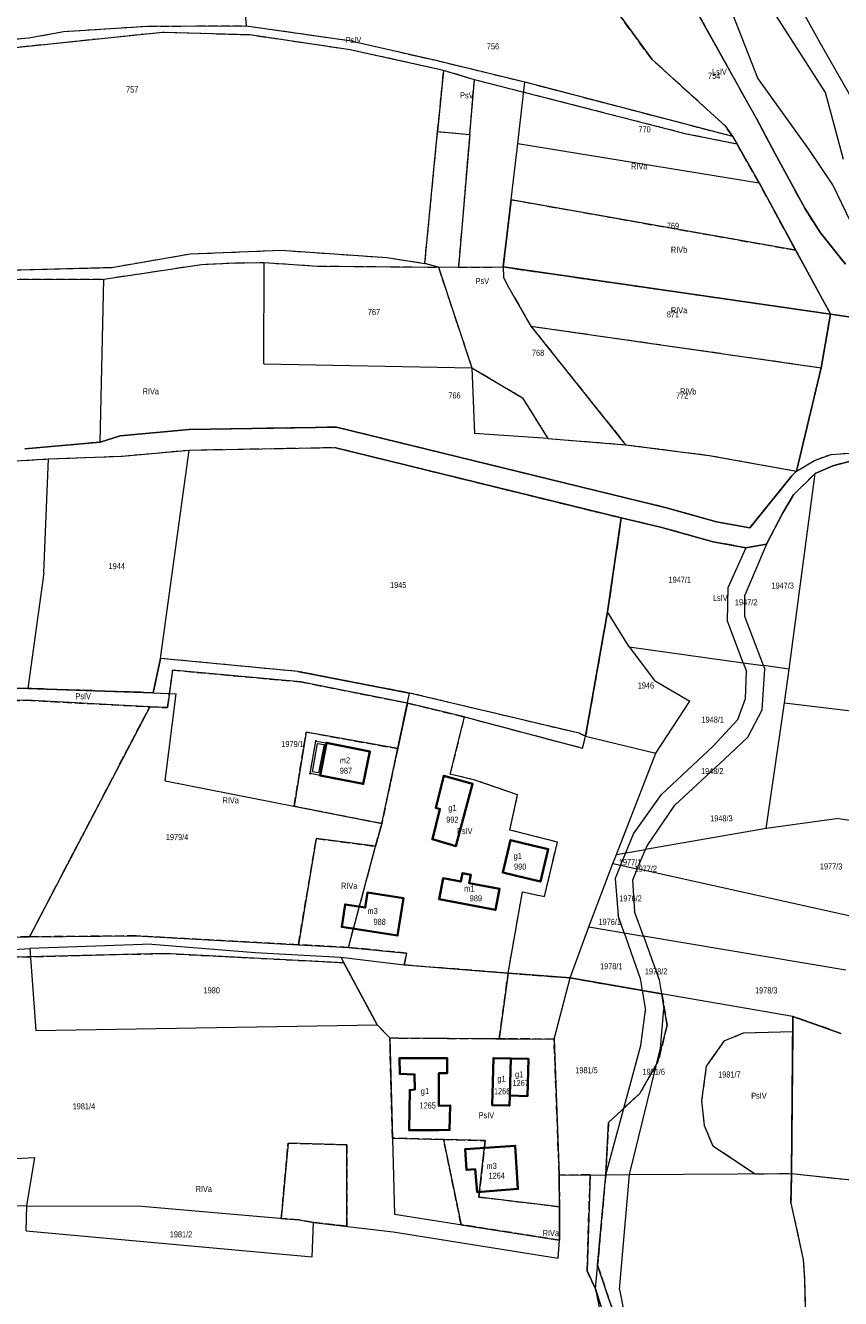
# Model space of a CAD drawing. Header units: metres. Extents: x 7496145 to 7500200, y 5498500 to 5502080.
# Tile 158 of 202: x 7499039 to 7499240, y 5499996 to 5500310. Entities that reach past the tile are written whole.
import ezdxf
from ezdxf.enums import TextEntityAlignment as Align

# ---------------------------------------------------------------- set-up
doc = ezdxf.new("R2010")
doc.units = ezdxf.units.M
doc.header["$MEASUREMENT"] = 0
for name, pattern in [('2.25_0.75', [3, 2.25, -0.75]), ('219-1000', [0]), ('egug-1000', [0])]:
    doc.linetypes.add(name, pattern=pattern)
doc.layers.get('0').update_dxf_attribs({"color": 2, "linetype": 'CONTINUOUS', "lineweight": 5})
for name, color, linetype in [('209-oznaczenie konturu klasyfikacyjnego', 7, 'CONTINUOUS'), ('211-numer działki ewidencyjnej', 7, 'CONTINUOUS'), ('217-kontur klasyfikacyjny', 7, 'CONTINUOUS'), ('218-kontur użytku gruntowego', 7, 'CONTINUOUS'), ('219-działka ewidencyjna', 7, 'CONTINUOUS'), ('312-budynek ewidencyjny', 7, 'CONTINUOUS'), ('312-oznaczenie budynku ewidencyjnego', 7, 'CONTINUOUS'), ('312-oznaczenie budynku ewidencyjnego-Atr117', 7, 'CONTINUOUS'), ('Punkt budynku', 7, 'CONTINUOUS'), ('taras', 7, 'CONTINUOUS')]:
    doc.layers.add(name, color=color, linetype=linetype)
doc.styles.get("Standard").update_dxf_attribs({"font": 'Working1250', "width": 0.75})

# ---------------------------------------------------------------- blocks, each defined once
blk = doc.blocks.new('PUNKTBUD')
at = {"color": 0}
blk.add_circle((0, 0), 0.09, dxfattribs=at)

msp = doc.modelspace()

# ---------------------------------------------------------------- linework, layer by layer
at = {"layer": '217-kontur klasyfikacyjny', "color": 3, "linetype": '2.25_0.75', "lineweight": 18, "flags": 128}
for points in [[(7499193.34, 5500301.82), (7499181.15, 5500318.52)], [(7499210.97, 5500301.97), (7499200.99, 5500319.8)], [(7499048.27, 5500308.67), (7499069.03, 5500310)], [(7499069.03, 5500310), (7499093.32, 5500310.08)], [(7499093.32, 5500310.08), (7499118.67, 5500306.45)], [(7499002.05, 5500303.98), (7499039.71, 5500307.09)], [(7499072.66, 5500308.44), (7499015.79, 5500302.55)], [(7499039.71, 5500307.09), (7499048.27, 5500308.67)], [(7499094.18, 5500307.82), (7499072.66, 5500308.44)], [(7499118.95, 5500304.16), (7499094.18, 5500307.82)], [(7499118.67, 5500306.45), (7499139.78, 5500301.65)], [(7499142, 5500299.08), (7499118.95, 5500304.16)], [(7499139.78, 5500301.65), (7499162.05, 5500296.23)], [(7499211.41, 5500285.41), (7499193.34, 5500301.82)], [(7499219.16, 5500287.19), (7499210.97, 5500301.97)], [(7499140.53, 5500284.02), (7499142, 5500299.08)], [(7499149.59, 5500296.76), (7499142, 5500299.08)], [(7499148.43, 5500283.26), (7499149.59, 5500296.76)], [(7499201.88, 5500283.4), (7499149.59, 5500296.76)], [(7499162.05, 5500296.23), (7499213.24, 5500282.84)], [(7499223.71, 5500278.68), (7499219.16, 5500287.19)], [(7499137.36, 5500251.49), (7499140.53, 5500284.02)], [(7499140.53, 5500284.02), (7499148.43, 5500283.26)], [(7499213.24, 5500282.84), (7499211.41, 5500285.41)], [(7499148.43, 5500283.26), (7499145.64, 5500250.58)], [(7499214.35, 5500280.89), (7499201.88, 5500283.4)], [(7499213.24, 5500282.84), (7499214.35, 5500280.89)], [(7499219.77, 5500271.35), (7499214.35, 5500280.89)], [(7499231.03, 5500265.12), (7499223.71, 5500278.68)], [(7499228.8, 5500254.76), (7499219.77, 5500271.35)], [(7499156.69, 5500250.61), (7499158.66, 5500267.2)], [(7499158.66, 5500267.2), (7499228.8, 5500254.76)], [(7499234.93, 5500259.07), (7499231.03, 5500265.12)], [(7499241.1, 5500251.31), (7499234.93, 5500259.07)], [(7499060.2, 5500250.51), (7499079.49, 5500253.85)], [(7499079.49, 5500253.85), (7499101.93, 5500254.74)], [(7499101.93, 5500254.74), (7499128.01, 5500252.95)], [(7499128.01, 5500252.95), (7499137.36, 5500251.49)], [(7499228.8, 5500254.76), (7499237.38, 5500239.01)], [(7499025.02, 5500249.61), (7499060.2, 5500250.51)], [(7499058.18, 5500247.62), (7499082.29, 5500251.23)], [(7499082.29, 5500251.23), (7499090.66, 5500251.67)], [(7499090.66, 5500251.67), (7499097.73, 5500251.68)], [(7499097.73, 5500251.68), (7499110.92, 5500250.85)], [(7499110.92, 5500250.85), (7499140.7, 5500250.56)], [(7499140.7, 5500250.56), (7499137.36, 5500251.49)], [(7499140.7, 5500250.56), (7499148.97, 5500225.78)], [(7499145.64, 5500250.58), (7499156.69, 5500250.61)], [(7499156.69, 5500250.61), (7499237.38, 5500239.01)], [(7499156.69, 5500250.61), (7499156.78, 5500248.07)], [(7499034.43, 5500247.56), (7499058.18, 5500247.62)], [(7499156.78, 5500248.07), (7499157.98, 5500245.66)], [(7499157.98, 5500245.66), (7499163.5, 5500236.04)], [(7499235.12, 5500225.77), (7499237.38, 5500239.01)], [(7499237.38, 5500239.01), (7499257.79, 5500235.99)], [(7499163.5, 5500236.04), (7499235.12, 5500225.77)], [(7499163.5, 5500236.04), (7499186.88, 5500206.79)], [(7499148.97, 5500225.78), (7499161.45, 5500218.36)], [(7499229.03, 5500200.27), (7499235.12, 5500225.77)], [(7499161.45, 5500218.36), (7499167.66, 5500208.35)], [(7499062.26, 5500208.94), (7499057.33, 5500207.41)], [(7499079.27, 5500210.51), (7499062.26, 5500208.94)], [(7499115.57, 5500211.12), (7499079.27, 5500210.51)], [(7499186.87, 5500193.65), (7499115.57, 5500211.12)], [(7499167.66, 5500208.35), (7499186.88, 5500206.79)], [(7499057.33, 5500207.41), (7499038.75, 5500205.74)], [(7499062.83, 5500204), (7499079.25, 5500205.48)], [(7499079.25, 5500205.48), (7499115.12, 5500206.11)], [(7499115.12, 5500206.11), (7499185.79, 5500188.72)], [(7499186.88, 5500206.79), (7499207.52, 5500204.16)], [(7499014.74, 5500201.49), (7499044.53, 5500203.27)], [(7499044.53, 5500203.27), (7499062.83, 5500204)], [(7499207.52, 5500204.16), (7499229.03, 5500200.27)], [(7499229.03, 5500200.27), (7499233.47, 5500202.91)], [(7499233.47, 5500202.91), (7499237.55, 5500204.4)], [(7499237.55, 5500204.4), (7499242.29, 5500204.73)], [(7499242.97, 5500202.88), (7499237.94, 5500201.57)], [(7499227.83, 5500199.13), (7499217.53, 5500186.26)], [(7499229.03, 5500200.27), (7499227.83, 5500199.13)], [(7499233.63, 5500199.67), (7499228.26, 5500194.46)], [(7499237.94, 5500201.57), (7499233.63, 5500199.67)], [(7499196.63, 5500191.33), (7499186.87, 5500193.65)], [(7499228.26, 5500194.46), (7499225.67, 5500190.03)], [(7499209.3, 5500187.74), (7499196.63, 5500191.33)], [(7499225.67, 5500190.03), (7499221.6, 5500182.29)], [(7499185.79, 5500188.72), (7499182.42, 5500165.58)], [(7499195.49, 5500186.46), (7499185.79, 5500188.72)], [(7499208.43, 5500182.85), (7499195.49, 5500186.46)], [(7499217.53, 5500186.26), (7499209.3, 5500187.74)], [(7499216.55, 5500181.37), (7499208.43, 5500182.85)], [(7499221.6, 5500182.29), (7499216.55, 5500181.37)], [(7499182.42, 5500165.58), (7499177.01, 5500134.96)], [(7499072.21, 5500154.08), (7499070.34, 5500145.64)], [(7499106.08, 5500150.86), (7499072.21, 5500154.08)], [(7499073.93, 5500141.96), (7499075.17, 5500151.2)], [(7499075.17, 5500151.2), (7499106.74, 5500148.31)], [(7499133.6, 5500145.56), (7499106.08, 5500150.86)], [(7499039.49, 5500146.69), (7499011.39, 5500146.84)], [(7499070.34, 5500145.64), (7499039.49, 5500146.69)], [(7499106.74, 5500148.31), (7499133.07, 5500143.09)], [(7499175.42, 5500135.62), (7499133.6, 5500145.56)], [(7498993.23, 5500143.46), (7499039.1, 5500143.76)], [(7499039.1, 5500143.76), (7499069.52, 5500142.16)], [(7499130.67, 5500131.84), (7499133.07, 5500143.09)], [(7499133.07, 5500143.09), (7499147.17, 5500139.65)], [(7499039.89, 5500085.43), (7499069.52, 5500142.16)], [(7499069.52, 5500142.16), (7499073.93, 5500141.96)], [(7499143.63, 5500125.51), (7499147.17, 5500139.65)], [(7499147.17, 5500139.65), (7499176.23, 5500131.98)], [(7499105.12, 5500117.63), (7499108.13, 5500135.94)], [(7499108.13, 5500135.94), (7499130.67, 5500131.84)], [(7499177.01, 5500134.96), (7499175.42, 5500135.62)], [(7499176.23, 5500131.98), (7499177.01, 5500134.96)], [(7499130.67, 5500131.84), (7499126.74, 5500113.38)], [(7499149.71, 5500124.09), (7499143.63, 5500125.51)], [(7499160.24, 5500120.47), (7499149.71, 5500124.09)], [(7499158.35, 5500111.78), (7499160.24, 5500120.47)], [(7499126.74, 5500113.38), (7499105.12, 5500117.63)], [(7499125.23, 5500107.76), (7499126.74, 5500113.38)], [(7499170.05, 5500108.81), (7499158.35, 5500111.78)], [(7499106.19, 5500083.5), (7499110.6, 5500109.68)], [(7499110.6, 5500109.68), (7499125.23, 5500107.76)], [(7499166.88, 5500095.36), (7499170.05, 5500108.81)], [(7499118.53, 5500082.83), (7499125.23, 5500107.76)], [(7499157.9, 5500076.49), (7499161.44, 5500096.54)], [(7499161.44, 5500096.54), (7499166.88, 5500095.36)], [(7499039.89, 5500085.43), (7499030.44, 5500085.3)], [(7499066.18, 5500085.68), (7499039.89, 5500085.43)], [(7499106.19, 5500083.5), (7499066.18, 5500085.68)], [(7499118.53, 5500082.83), (7499106.19, 5500083.5)], [(7499132.88, 5500081.43), (7499118.53, 5500082.83)], [(7499029.08, 5500080.27), (7499073.14, 5500081.34)], [(7499073.14, 5500081.34), (7499117.38, 5500079.06)], [(7499132.27, 5500078.5), (7499132.88, 5500081.43)], [(7499117.38, 5500079.06), (7499125.61, 5500063.7)], [(7499157.9, 5500076.49), (7499132.27, 5500078.5)], [(7499155.71, 5500060.31), (7499157.9, 5500076.49)], [(7499157.9, 5500076.49), (7499173.24, 5500075.29)], [(7499173.24, 5500075.29), (7499190.94, 5500072.24)], [(7499190.94, 5500072.24), (7499195.8, 5500071.4)], [(7499195.8, 5500071.4), (7499197.13, 5500063.62)], [(7499228.12, 5500065.83), (7499228.09, 5500062)], [(7499239.94, 5500061.63), (7499228.12, 5500065.83)], [(7499125.61, 5500063.7), (7499128.74, 5500060.51)], [(7499197.13, 5500063.62), (7499194.92, 5500054.79)], [(7499215.88, 5500061.66), (7499211.12, 5500059.72)], [(7499228.09, 5500062), (7499215.88, 5500061.66)], [(7499227.79, 5500027.07), (7499228.09, 5500062)], [(7499128.74, 5500060.51), (7499130.91, 5500060.49)], [(7499129.38, 5500035.77), (7499128.74, 5500060.51)], [(7499130.91, 5500060.49), (7499155.71, 5500060.31)], [(7499169.24, 5500060.21), (7499155.71, 5500060.31)], [(7499170.5, 5500026.69), (7499169.24, 5500060.21)], [(7499211.12, 5500059.72), (7499206.77, 5500053.52)], [(7499194.92, 5500054.79), (7499190.4, 5500046.84)], [(7499206.77, 5500053.52), (7499205.6, 5500045.03)], [(7499190.4, 5500046.84), (7499182.67, 5500039.67)], [(7499205.6, 5500045.03), (7499206.22, 5500038.89)], [(7499182.67, 5500039.67), (7499181.97, 5500026.78)], [(7499206.22, 5500038.89), (7499208.41, 5500033.9)], [(7499142, 5500035.46), (7499129.38, 5500035.77)], [(7499101.96, 5500016.01), (7499103.66, 5500034.54)], [(7499103.66, 5500034.54), (7499118.11, 5500034.15)], [(7499118.11, 5500034.15), (7499118.16, 5500014.06)], [(7499146.32, 5500014.46), (7499142, 5500035.46)], [(7499142, 5500035.46), (7499152.21, 5500035.21)], [(7499152.21, 5500035.21), (7499150.72, 5500021.26)], [(7499208.41, 5500033.9), (7499218.8, 5500027.01)], [(7499178.12, 5500026.75), (7499170.5, 5500026.69)], [(7499170.5, 5500026.69), (7499170.55, 5500018.89)], [(7499177.39, 5500003.05), (7499178.12, 5500026.75)], [(7499181.97, 5500026.78), (7499179.96, 5500004.48)], [(7499218.8, 5500027.01), (7499227.79, 5500027.07)], [(7499227.79, 5500027.07), (7499227.65, 5500019.78)], [(7499227.79, 5500027.07), (7499245.56, 5500025.18)], [(7499150.72, 5500021.26), (7499170.55, 5500018.89)], [(7499170.55, 5500018.89), (7499170.61, 5500010.64)], [(7499227.65, 5500019.78), (7499230.67, 5500005.9)], [(7499106.29, 5500015.63), (7499101.96, 5500016.01)], [(7499109.92, 5500015.02), (7499106.29, 5500015.63)], [(7499118.16, 5500014.06), (7499109.92, 5500015.02)], [(7499170.61, 5500010.64), (7499146.32, 5500014.46)], [(7499179.96, 5500004.48), (7499190.12, 5499974.29)], [(7499230.67, 5500005.9), (7499231.02, 5500000.74)], [(7499179.43, 5499998.62), (7499177.39, 5500003.05)], [(7499187.85, 5499971.95), (7499179.43, 5499998.62)], [(7499231.02, 5500000.74), (7499231.16, 5499993.55)]]:
    msp.add_lwpolyline(points, dxfattribs=at)
at = {"layer": '218-kontur użytku gruntowego', "color": 3, "linetype": 'egug-1000', "lineweight": 18, "flags": 128}
for points in [[(7499236.2, 5500293.66), (7499214.82, 5500327.01)], [(7499181.15, 5500318.52), (7499193.34, 5500301.82)], [(7499210.97, 5500301.97), (7499200.99, 5500319.8)], [(7499219.46, 5500297.14), (7499213.37, 5500312.71)], [(7499048.27, 5500308.67), (7499069.03, 5500310)], [(7499069.03, 5500310), (7499093.32, 5500310.08)], [(7499093.32, 5500310.08), (7499118.67, 5500306.45)], [(7499002.05, 5500303.98), (7499039.71, 5500307.09)], [(7499072.66, 5500308.44), (7499015.79, 5500302.55)], [(7499039.71, 5500307.09), (7499048.27, 5500308.67)], [(7499094.18, 5500307.82), (7499072.66, 5500308.44)], [(7499118.95, 5500304.16), (7499094.18, 5500307.82)], [(7499118.67, 5500306.45), (7499139.78, 5500301.65)], [(7499142, 5500299.08), (7499118.95, 5500304.16)], [(7499139.78, 5500301.65), (7499162.05, 5500296.23)], [(7499193.34, 5500301.82), (7499211.41, 5500285.41)], [(7499219.16, 5500287.19), (7499210.97, 5500301.97)], [(7499142, 5500299.08), (7499140.53, 5500284.02)], [(7499149.59, 5500296.76), (7499142, 5500299.08)], [(7499148.43, 5500283.26), (7499149.59, 5500296.76)], [(7499201.88, 5500283.4), (7499149.59, 5500296.76)], [(7499162.05, 5500296.23), (7499213.24, 5500282.84)], [(7499232.08, 5500279.67), (7499219.46, 5500297.14)], [(7499240.63, 5500277.08), (7499236.2, 5500293.66)], [(7499223.71, 5500278.68), (7499219.16, 5500287.19)], [(7499137.36, 5500251.49), (7499140.53, 5500284.02)], [(7499140.53, 5500284.02), (7499148.43, 5500283.26)], [(7499211.41, 5500285.41), (7499213.24, 5500282.84)], [(7499148.43, 5500283.26), (7499145.64, 5500250.58)], [(7499214.35, 5500280.89), (7499201.88, 5500283.4)], [(7499213.24, 5500282.84), (7499214.35, 5500280.89)], [(7499214.35, 5500280.89), (7499219.77, 5500271.35)], [(7499231.03, 5500265.12), (7499223.71, 5500278.68)], [(7499238.01, 5500270.85), (7499232.08, 5500279.67)], [(7499219.77, 5500271.35), (7499228.8, 5500254.76)], [(7499242.47, 5500261.52), (7499238.01, 5500270.85)], [(7499158.66, 5500267.2), (7499156.69, 5500250.61)], [(7499228.8, 5500254.76), (7499158.66, 5500267.2)], [(7499234.93, 5500259.07), (7499231.03, 5500265.12)], [(7499241.1, 5500251.31), (7499234.93, 5500259.07)], [(7499060.2, 5500250.51), (7499079.49, 5500253.85)], [(7499079.49, 5500253.85), (7499101.93, 5500254.74)], [(7499101.93, 5500254.74), (7499128.01, 5500252.95)], [(7499128.01, 5500252.95), (7499137.36, 5500251.49)], [(7499228.8, 5500254.76), (7499237.38, 5500239.01)], [(7499025.02, 5500249.61), (7499060.2, 5500250.51)], [(7499058.18, 5500247.62), (7499082.29, 5500251.23)], [(7499082.29, 5500251.23), (7499090.66, 5500251.67)], [(7499090.66, 5500251.67), (7499097.73, 5500251.68)], [(7499097.73, 5500251.68), (7499110.92, 5500250.85)], [(7499110.92, 5500250.85), (7499140.7, 5500250.56)], [(7499140.7, 5500250.56), (7499137.36, 5500251.49)], [(7499140.7, 5500250.56), (7499148.97, 5500225.78)], [(7499145.64, 5500250.58), (7499156.69, 5500250.61)], [(7499156.69, 5500250.61), (7499156.78, 5500248.07)], [(7499237.38, 5500239.01), (7499156.69, 5500250.61)], [(7499034.43, 5500247.56), (7499058.18, 5500247.62)], [(7499156.78, 5500248.07), (7499157.98, 5500245.66)], [(7499157.98, 5500245.66), (7499163.5, 5500236.04)], [(7499237.38, 5500239.01), (7499235.12, 5500225.77)], [(7499257.79, 5500235.99), (7499237.38, 5500239.01)], [(7499163.5, 5500236.04), (7499235.12, 5500225.77)], [(7499163.5, 5500236.04), (7499186.88, 5500206.79)], [(7499148.97, 5500225.78), (7499161.45, 5500218.36)], [(7499235.12, 5500225.77), (7499229.03, 5500200.27)], [(7499161.45, 5500218.36), (7499167.66, 5500208.35)], [(7499062.26, 5500208.94), (7499057.33, 5500207.41)], [(7499079.27, 5500210.51), (7499062.26, 5500208.94)], [(7499115.57, 5500211.12), (7499079.27, 5500210.51)], [(7499186.87, 5500193.65), (7499115.57, 5500211.12)], [(7499167.66, 5500208.35), (7499186.88, 5500206.79)], [(7499057.33, 5500207.41), (7499038.75, 5500205.74)], [(7499062.83, 5500204), (7499079.25, 5500205.48)], [(7499079.25, 5500205.48), (7499115.12, 5500206.11)], [(7499115.12, 5500206.11), (7499185.79, 5500188.72)], [(7499186.88, 5500206.79), (7499207.52, 5500204.16)], [(7499014.74, 5500201.49), (7499044.53, 5500203.27)], [(7499044.53, 5500203.27), (7499062.83, 5500204)], [(7499207.52, 5500204.16), (7499229.03, 5500200.27)], [(7499229.03, 5500200.27), (7499233.47, 5500202.91)], [(7499233.47, 5500202.91), (7499237.55, 5500204.4)], [(7499237.55, 5500204.4), (7499242.29, 5500204.73)], [(7499242.97, 5500202.88), (7499237.94, 5500201.57)], [(7499227.83, 5500199.13), (7499217.53, 5500186.26)], [(7499229.03, 5500200.27), (7499227.83, 5500199.13)], [(7499233.63, 5500199.67), (7499228.26, 5500194.46)], [(7499237.94, 5500201.57), (7499233.63, 5500199.67)], [(7499196.63, 5500191.33), (7499186.87, 5500193.65)], [(7499228.26, 5500194.46), (7499225.67, 5500190.03)], [(7499209.3, 5500187.74), (7499196.63, 5500191.33)], [(7499225.67, 5500190.03), (7499221.6, 5500182.29)], [(7499185.79, 5500188.72), (7499182.42, 5500165.58)], [(7499195.49, 5500186.46), (7499185.79, 5500188.72)], [(7499208.43, 5500182.85), (7499195.49, 5500186.46)], [(7499217.53, 5500186.26), (7499209.3, 5500187.74)], [(7499216.55, 5500181.37), (7499208.43, 5500182.85)], [(7499221.6, 5500182.29), (7499216.55, 5500181.37)], [(7499182.42, 5500165.58), (7499177.01, 5500134.96)], [(7499072.21, 5500154.08), (7499070.34, 5500145.64)], [(7499106.08, 5500150.86), (7499072.21, 5500154.08)], [(7499075.17, 5500151.2), (7499073.93, 5500141.96)], [(7499106.74, 5500148.31), (7499075.17, 5500151.2)], [(7499133.6, 5500145.56), (7499106.08, 5500150.86)], [(7499039.49, 5500146.69), (7499011.39, 5500146.84)], [(7499070.34, 5500145.64), (7499039.49, 5500146.69)], [(7499133.07, 5500143.09), (7499106.74, 5500148.31)], [(7499175.42, 5500135.62), (7499133.6, 5500145.56)], [(7499039.1, 5500143.76), (7498993.23, 5500143.46)], [(7499069.52, 5500142.16), (7499039.1, 5500143.76)], [(7499133.07, 5500143.09), (7499130.67, 5500131.84)], [(7499147.17, 5500139.65), (7499133.07, 5500143.09)], [(7499069.52, 5500142.16), (7499039.89, 5500085.43)], [(7499073.93, 5500141.96), (7499069.52, 5500142.16)], [(7499143.63, 5500125.51), (7499147.17, 5500139.65)], [(7499147.17, 5500139.65), (7499176.23, 5500131.98)], [(7499108.13, 5500135.94), (7499105.12, 5500117.63)], [(7499130.67, 5500131.84), (7499108.13, 5500135.94)], [(7499177.01, 5500134.96), (7499175.42, 5500135.62)], [(7499176.23, 5500131.98), (7499177.01, 5500134.96)], [(7499126.74, 5500113.38), (7499130.67, 5500131.84)], [(7499149.71, 5500124.09), (7499143.63, 5500125.51)], [(7499160.24, 5500120.47), (7499149.71, 5500124.09)], [(7499158.35, 5500111.78), (7499160.24, 5500120.47)], [(7499105.12, 5500117.63), (7499126.74, 5500113.38)], [(7499126.74, 5500113.38), (7499125.23, 5500107.76)], [(7499170.05, 5500108.81), (7499158.35, 5500111.78)], [(7499110.6, 5500109.68), (7499106.19, 5500083.5)], [(7499125.23, 5500107.76), (7499110.6, 5500109.68)], [(7499166.88, 5500095.36), (7499170.05, 5500108.81)], [(7499118.53, 5500082.83), (7499125.23, 5500107.76)], [(7499157.9, 5500076.49), (7499161.44, 5500096.54)], [(7499161.44, 5500096.54), (7499166.88, 5500095.36)], [(7499030.44, 5500085.3), (7499039.89, 5500085.43)], [(7499039.89, 5500085.43), (7499066.18, 5500085.68)], [(7499066.18, 5500085.68), (7499106.19, 5500083.5)], [(7499106.19, 5500083.5), (7499118.53, 5500082.83)], [(7499118.53, 5500082.83), (7499132.88, 5500081.43)], [(7499073.14, 5500081.34), (7499029.08, 5500080.27)], [(7499117.38, 5500079.06), (7499073.14, 5500081.34)], [(7499132.88, 5500081.43), (7499132.27, 5500078.5)], [(7499125.61, 5500063.7), (7499117.38, 5500079.06)], [(7499132.27, 5500078.5), (7499157.9, 5500076.49)], [(7499157.9, 5500076.49), (7499155.71, 5500060.31)], [(7499173.24, 5500075.29), (7499157.9, 5500076.49)], [(7499195.8, 5500071.4), (7499173.24, 5500075.29)], [(7499197.13, 5500063.62), (7499195.8, 5500071.4)], [(7499228.12, 5500065.83), (7499228.09, 5500062)], [(7499239.94, 5500061.63), (7499228.12, 5500065.83)], [(7499128.74, 5500060.51), (7499125.61, 5500063.7)], [(7499194.92, 5500054.79), (7499197.13, 5500063.62)], [(7499215.88, 5500061.66), (7499211.12, 5500059.72)], [(7499228.09, 5500062), (7499215.88, 5500061.66)], [(7499228.09, 5500062), (7499227.79, 5500027.07)], [(7499128.74, 5500060.51), (7499129.38, 5500035.77)], [(7499130.91, 5500060.49), (7499128.74, 5500060.51)], [(7499155.71, 5500060.31), (7499130.91, 5500060.49)], [(7499155.71, 5500060.31), (7499169.24, 5500060.21)], [(7499169.24, 5500060.21), (7499170.5, 5500026.69)], [(7499211.12, 5500059.72), (7499206.77, 5500053.52)], [(7499190.4, 5500046.84), (7499194.92, 5500054.79)], [(7499206.77, 5500053.52), (7499205.6, 5500045.03)], [(7499182.67, 5500039.67), (7499190.4, 5500046.84)], [(7499205.6, 5500045.03), (7499206.22, 5500038.89)], [(7499181.97, 5500026.78), (7499182.67, 5500039.67)], [(7499206.22, 5500038.89), (7499208.41, 5500033.9)], [(7499129.38, 5500035.77), (7499142, 5500035.46)], [(7499103.66, 5500034.54), (7499101.96, 5500016.01)], [(7499118.11, 5500034.15), (7499103.66, 5500034.54)], [(7499118.16, 5500014.06), (7499118.11, 5500034.15)], [(7499142, 5500035.46), (7499146.32, 5500014.46)], [(7499152.21, 5500035.21), (7499142, 5500035.46)], [(7499150.72, 5500021.26), (7499152.21, 5500035.21)], [(7499208.41, 5500033.9), (7499218.8, 5500027.01)], [(7499170.5, 5500026.69), (7499178.12, 5500026.75)], [(7499170.55, 5500018.89), (7499170.5, 5500026.69)], [(7499178.12, 5500026.75), (7499177.39, 5500003.05)], [(7499179.96, 5500004.48), (7499181.97, 5500026.78)], [(7499218.8, 5500027.01), (7499227.79, 5500027.07)], [(7499227.79, 5500027.07), (7499227.65, 5500019.78)], [(7499227.79, 5500027.07), (7499245.56, 5500025.18)], [(7499170.55, 5500018.89), (7499150.72, 5500021.26)], [(7499170.61, 5500010.64), (7499170.55, 5500018.89)], [(7499227.65, 5500019.78), (7499230.67, 5500005.9)], [(7499101.96, 5500016.01), (7499106.29, 5500015.63)], [(7499106.29, 5500015.63), (7499109.92, 5500015.02)], [(7499109.92, 5500015.02), (7499118.16, 5500014.06)], [(7499146.32, 5500014.46), (7499170.61, 5500010.64)], [(7499190.12, 5499974.29), (7499179.96, 5500004.48)], [(7499230.67, 5500005.9), (7499231.02, 5500000.74)], [(7499177.39, 5500003.05), (7499179.43, 5499998.62)], [(7499179.43, 5499998.62), (7499187.85, 5499971.95)], [(7499231.02, 5500000.74), (7499231.16, 5499993.55)]]:
    msp.add_lwpolyline(points, dxfattribs=at)
at = {"layer": '219-działka ewidencyjna', "color": 3, "linetype": '219-1000', "lineweight": 18, "flags": 128}
for points in [[(7499092.1, 5500325.67), (7499093.32, 5500310.08)], [(7499225.1, 5500323.55), (7499234.84, 5500305.79)], [(7499181.15, 5500318.52), (7499193.34, 5500301.82)], [(7499200.99, 5500319.8), (7499210.97, 5500301.97)], [(7499093.32, 5500310.08), (7499118.67, 5500306.45)], [(7499118.67, 5500306.45), (7499139.78, 5500301.65)], [(7499234.84, 5500305.79), (7499245.67, 5500286.83)], [(7499139.78, 5500301.65), (7499162.05, 5500296.23)], [(7499193.34, 5500301.82), (7499211.41, 5500285.41)], [(7499219.16, 5500287.19), (7499210.97, 5500301.97)], [(7499160.31, 5500281.03), (7499162.05, 5500296.23)], [(7499162.05, 5500296.23), (7499213.24, 5500282.84)], [(7499219.16, 5500287.19), (7499223.71, 5500278.68)], [(7499211.41, 5500285.41), (7499213.24, 5500282.84)], [(7499156.69, 5500250.61), (7499160.31, 5500281.03)], [(7499160.31, 5500281.03), (7499219.77, 5500271.35)], [(7499213.24, 5500282.84), (7499219.77, 5500271.35)], [(7499223.71, 5500278.68), (7499231.03, 5500265.12)], [(7499219.77, 5500271.35), (7499237.38, 5500239.01)], [(7499231.03, 5500265.12), (7499234.93, 5500259.07)], [(7499234.93, 5500259.07), (7499241.1, 5500251.31)], [(7499058.18, 5500247.62), (7499082.29, 5500251.23)], [(7499082.29, 5500251.23), (7499090.66, 5500251.67)], [(7499090.66, 5500251.67), (7499097.73, 5500251.68)], [(7499097.67, 5500226.72), (7499097.73, 5500251.68)], [(7499097.73, 5500251.68), (7499110.92, 5500250.85)], [(7499110.92, 5500250.85), (7499140.7, 5500250.56)], [(7499140.7, 5500250.56), (7499156.69, 5500250.61)], [(7499140.7, 5500250.56), (7499148.97, 5500225.78)], [(7499156.69, 5500250.61), (7499237.38, 5500239.01)], [(7499156.69, 5500250.61), (7499156.78, 5500248.07)], [(7499034.43, 5500247.56), (7499058.18, 5500247.62)], [(7499057.33, 5500207.41), (7499058.18, 5500247.62)], [(7499157.98, 5500245.66), (7499156.78, 5500248.07)], [(7499157.98, 5500245.66), (7499163.5, 5500236.04)], [(7499235.12, 5500225.77), (7499237.38, 5500239.01)], [(7499237.38, 5500239.01), (7499257.79, 5500235.99)], [(7499163.5, 5500236.04), (7499186.88, 5500206.79)], [(7499163.5, 5500236.04), (7499235.12, 5500225.77)], [(7499097.67, 5500226.72), (7499148.97, 5500225.78)], [(7499148.97, 5500225.78), (7499149.62, 5500209.51)], [(7499229.03, 5500200.27), (7499235.12, 5500225.77)], [(7499057.33, 5500207.41), (7499062.26, 5500208.94)], [(7499062.26, 5500208.94), (7499079.27, 5500210.51)], [(7499079.27, 5500210.51), (7499115.57, 5500211.12)], [(7499115.57, 5500211.12), (7499186.87, 5500193.65)], [(7499167.66, 5500208.35), (7499149.62, 5500209.51)], [(7499167.66, 5500208.35), (7499186.88, 5500206.79)], [(7499038.75, 5500205.74), (7499057.33, 5500207.41)], [(7499062.83, 5500204), (7499079.25, 5500205.48)], [(7499072.21, 5500154.08), (7499079.25, 5500205.48)], [(7499079.25, 5500205.48), (7499115.12, 5500206.11)], [(7499185.79, 5500188.72), (7499115.12, 5500206.11)], [(7499186.88, 5500206.79), (7499207.52, 5500204.16)], [(7499014.74, 5500201.49), (7499044.53, 5500203.27)], [(7499043.45, 5500175.19), (7499044.53, 5500203.27)], [(7499044.53, 5500203.27), (7499062.83, 5500204)], [(7499207.52, 5500204.16), (7499229.03, 5500200.27)], [(7499229.03, 5500200.27), (7499233.47, 5500202.91)], [(7499233.47, 5500202.91), (7499237.55, 5500204.4)], [(7499237.55, 5500204.4), (7499242.29, 5500204.73)], [(7499237.94, 5500201.57), (7499242.97, 5500202.88)], [(7499217.53, 5500186.26), (7499227.83, 5500199.13)], [(7499227.21, 5500151.46), (7499233.63, 5500199.67)], [(7499229.03, 5500200.27), (7499227.83, 5500199.13)], [(7499233.63, 5500199.67), (7499228.26, 5500194.46)], [(7499233.63, 5500199.67), (7499237.94, 5500201.57)], [(7499186.87, 5500193.65), (7499196.63, 5500191.33)], [(7499225.67, 5500190.03), (7499228.26, 5500194.46)], [(7499196.63, 5500191.33), (7499209.3, 5500187.74)], [(7499221.6, 5500182.29), (7499225.67, 5500190.03)], [(7499182.42, 5500165.58), (7499185.79, 5500188.72)], [(7499185.79, 5500188.72), (7499195.49, 5500186.46)], [(7499195.49, 5500186.46), (7499208.43, 5500182.85)], [(7499209.3, 5500187.74), (7499217.53, 5500186.26)], [(7499208.43, 5500182.85), (7499216.55, 5500181.37)], [(7499216.55, 5500181.37), (7499212.15, 5500171.7)], [(7499221.6, 5500182.29), (7499216.31, 5500169.66)], [(7499216.55, 5500181.37), (7499221.6, 5500182.29)], [(7499043.45, 5500175.19), (7499039.49, 5500146.69)], [(7499211.98, 5500163.24), (7499212.15, 5500171.7)], [(7499216.3, 5500164.43), (7499216.31, 5500169.66)], [(7499177.01, 5500134.96), (7499182.42, 5500165.58)], [(7499187.72, 5500156.98), (7499182.42, 5500165.58)], [(7499220.85, 5500152.35), (7499216.3, 5500164.43)], [(7499215.88, 5500153.04), (7499211.98, 5500163.24)], [(7499187.72, 5500156.98), (7499194.03, 5500148.64)], [(7499187.72, 5500156.98), (7499215.88, 5500153.04)], [(7499070.34, 5500145.64), (7499072.21, 5500154.08)], [(7499106.08, 5500150.86), (7499072.21, 5500154.08)], [(7499215.88, 5500153.04), (7499220.85, 5500152.35)], [(7499215.88, 5500153.04), (7499216.72, 5500150.85)], [(7499220.85, 5500152.35), (7499221.2, 5500151.41)], [(7499227.21, 5500151.46), (7499220.85, 5500152.35)], [(7499106.08, 5500150.86), (7499133.6, 5500145.56)], [(7499216.45, 5500144.23), (7499216.72, 5500150.85)], [(7499220.52, 5500141.42), (7499221.2, 5500151.41)], [(7499226.03, 5500143.16), (7499227.21, 5500151.46)], [(7499011.39, 5500146.84), (7499039.49, 5500146.69)], [(7499039.49, 5500146.69), (7499070.34, 5500145.64)], [(7499070.34, 5500145.64), (7499076.01, 5500145.36)], [(7499126.74, 5500113.38), (7499133.6, 5500145.56)], [(7499175.42, 5500135.62), (7499133.6, 5500145.56)], [(7499194.03, 5500148.64), (7499202.75, 5500143.55)], [(7499073.34, 5500123.87), (7499076.01, 5500145.36)], [(7499194.32, 5500130.74), (7499202.75, 5500143.55)], [(7499214.54, 5500138.99), (7499216.45, 5500144.23)], [(7499221.56, 5500112.14), (7499226.03, 5500143.16)], [(7499226.03, 5500143.16), (7499281.57, 5500136.52)], [(7499216.98, 5500134.65), (7499220.52, 5500141.42)], [(7499208.44, 5500132.43), (7499214.54, 5500138.99)], [(7499175.42, 5500135.62), (7499177.01, 5500134.96)], [(7499177.01, 5500134.96), (7499194.32, 5500130.74)], [(7499211.3, 5500129.27), (7499216.98, 5500134.65)], [(7499184.63, 5500105.74), (7499194.32, 5500130.74)], [(7499195.73, 5500120.55), (7499208.44, 5500132.43)], [(7499199.04, 5500117.9), (7499211.3, 5500129.27)], [(7499073.34, 5500123.87), (7499126.74, 5500113.38)], [(7499188.83, 5500110.83), (7499195.73, 5500120.55)], [(7499192.18, 5500107.88), (7499199.04, 5500117.9)], [(7499239.47, 5500114.6), (7499221.56, 5500112.14)], [(7499239.47, 5500114.6), (7499250.49, 5500112.93)], [(7499221.56, 5500112.14), (7499191.8, 5500106.98)], [(7499186.9, 5500106.13), (7499188.83, 5500110.83)], [(7499191.8, 5500106.98), (7499192.18, 5500107.88)], [(7499183.76, 5500103.51), (7499184.63, 5500105.74)], [(7499184.63, 5500105.74), (7499186.9, 5500106.13)], [(7499185.64, 5500103.09), (7499186.9, 5500106.13)], [(7499186.9, 5500106.13), (7499191.8, 5500106.98)], [(7499189.74, 5500102.18), (7499191.8, 5500106.98)], [(7499177.81, 5500087.89), (7499183.76, 5500103.51)], [(7499183.76, 5500103.51), (7499185.64, 5500103.09)], [(7499185.64, 5500103.09), (7499184.31, 5500099.85)], [(7499185.64, 5500103.09), (7499189.74, 5500102.18)], [(7499189.74, 5500102.18), (7499188.54, 5500099.39)], [(7499248.99, 5500089.05), (7499189.74, 5500102.18)], [(7499184.31, 5500099.85), (7499185, 5500090.7)], [(7499188.54, 5500099.39), (7499189.08, 5500091.69)], [(7499186.5, 5500086.42), (7499185, 5500090.7)], [(7499191.28, 5500085.61), (7499189.08, 5500091.69)], [(7499173.24, 5500075.29), (7499177.81, 5500087.89)], [(7499177.81, 5500087.89), (7499186.5, 5500086.42)], [(7499186.5, 5500086.42), (7499190.45, 5500075.2)], [(7499186.5, 5500086.42), (7499191.28, 5500085.61)], [(7499070.02, 5500083.65), (7499039.99, 5500082.58)], [(7499070.02, 5500083.65), (7499095.5, 5500081.54)], [(7499241.2, 5500077.18), (7499191.28, 5500085.61)], [(7499191.28, 5500085.61), (7499195.18, 5500074.87)], [(7499026.6, 5500081.75), (7499039.99, 5500082.58)], [(7499039.99, 5500082.58), (7499041.42, 5500062.32)], [(7499095.5, 5500081.54), (7499116.65, 5500080.42)], [(7499116.65, 5500080.42), (7499125.61, 5500063.7)], [(7499116.65, 5500080.42), (7499132.27, 5500078.5)], [(7499132.27, 5500078.5), (7499173.24, 5500075.29)], [(7499169.24, 5500060.21), (7499173.24, 5500075.29)], [(7499173.24, 5500075.29), (7499190.94, 5500072.24)], [(7499190.45, 5500075.2), (7499190.94, 5500072.24)], [(7499195.18, 5500074.87), (7499195.73, 5500071.41)], [(7499190.94, 5500072.24), (7499195.73, 5500071.41)], [(7499190.94, 5500072.24), (7499191.76, 5500067.35)], [(7499195.73, 5500071.41), (7499196.32, 5500067.68)], [(7499228.12, 5500065.83), (7499195.73, 5500071.41)], [(7499190.67, 5500058.68), (7499191.76, 5500067.35)], [(7499195.5, 5500057.99), (7499196.32, 5500067.68)], [(7499227.79, 5500027.07), (7499228.12, 5500065.83)], [(7499228.12, 5500065.83), (7499239.94, 5500061.63)], [(7499041.42, 5500062.32), (7499125.61, 5500063.7)], [(7499128.74, 5500060.51), (7499169.24, 5500060.21)], [(7499128.74, 5500060.51), (7499129.87, 5500017.05)], [(7499181.97, 5500026.78), (7499190.67, 5500058.68)], [(7499187.87, 5500026.8), (7499195.5, 5500057.99)], [(7499023.4, 5500030.13), (7499041.16, 5500031.06)], [(7499039.25, 5500019.15), (7499041.16, 5500031.06)], [(7499170.5, 5500026.69), (7499181.97, 5500026.78)], [(7499170.5, 5500026.69), (7499170.61, 5500010.64)], [(7499179.43, 5499998.62), (7499181.97, 5500026.78)], [(7499181.97, 5500026.78), (7499187.87, 5500026.8)], [(7499185.39, 5499998.46), (7499187.87, 5500026.8)], [(7499187.87, 5500026.8), (7499227.79, 5500027.07)], [(7499227.65, 5500019.78), (7499227.79, 5500027.07)], [(7499013.38, 5500019.83), (7499039.25, 5500019.15)], [(7499039.02, 5500012.94), (7499039.25, 5500019.15)], [(7499039.25, 5500019.15), (7499067.57, 5500019)], [(7499067.57, 5500019), (7499106.29, 5500015.63)], [(7499129.87, 5500017.05), (7499170.61, 5500010.64)], [(7499227.65, 5500019.78), (7499230.67, 5500005.9)], [(7499106.29, 5500015.63), (7499109.92, 5500015.02)], [(7499109.6, 5500006.5), (7499109.92, 5500015.02)], [(7499109.92, 5500015.02), (7499129.55, 5500012.73)], [(7499039.02, 5500012.94), (7499109.6, 5500006.5)], [(7499129.55, 5500012.73), (7499170.24, 5500006.24)], [(7499170.24, 5500006.24), (7499170.61, 5500010.64)], [(7499230.67, 5500005.9), (7499231.02, 5500000.74)], [(7499179.43, 5499998.62), (7499184.3, 5499973.72)], [(7499185.39, 5499998.46), (7499190.12, 5499974.29)], [(7499231.02, 5500000.74), (7499231.16, 5499993.55)]]:
    msp.add_lwpolyline(points, dxfattribs=at)
at = {"layer": '312-budynek ewidencyjny', "color": 7, "linetype": 'Continuous', "lineweight": 35, "flags": 128}
for points in [[(7499111.52, 5500125.25), (7499113.1, 5500133.26)], [(7499113.1, 5500133.26), (7499123.79, 5500131.15)], [(7499123.79, 5500131.15), (7499122.19, 5500123.14)], [(7499122.19, 5500123.14), (7499111.52, 5500125.25)], [(7499140.06, 5500117.22), (7499142.05, 5500125.17)], [(7499142.05, 5500125.17), (7499149.1, 5500123.19)], [(7499149.1, 5500123.19), (7499145.04, 5500107.83)], [(7499139.23, 5500109.5), (7499141.1, 5500116.96)], [(7499141.1, 5500116.96), (7499140.06, 5500117.22)], [(7499145.04, 5500107.83), (7499139.23, 5500109.5)], [(7499156.59, 5500101.31), (7499158.51, 5500109.28)], [(7499158.51, 5500109.28), (7499163.95, 5500107.97)], [(7499163.95, 5500107.97), (7499167.79, 5500107.05)], [(7499167.79, 5500107.05), (7499165.88, 5500099.08)], [(7499140.9, 5500094.71), (7499141.87, 5500099.88)], [(7499141.87, 5500099.88), (7499146.24, 5500099.05)], [(7499146.24, 5500099.05), (7499146.63, 5500101.11)], [(7499146.63, 5500101.11), (7499148.69, 5500100.72)], [(7499148.69, 5500100.72), (7499148.31, 5500098.66)], [(7499148.31, 5500098.66), (7499155.78, 5500097.27)], [(7499162.05, 5500100), (7499156.59, 5500101.31)], [(7499165.88, 5500099.08), (7499162.05, 5500100)], [(7499122.65, 5500092.67), (7499123.22, 5500096.33)], [(7499123.22, 5500096.33), (7499132.09, 5500094.94)], [(7499155.78, 5500097.27), (7499154.81, 5500092.1)], [(7499116.87, 5500087.91), (7499117.7, 5500093.41)], [(7499117.7, 5500093.41), (7499122.65, 5500092.67)], [(7499132.09, 5500094.94), (7499130.65, 5500085.78)], [(7499154.81, 5500092.1), (7499140.9, 5500094.71)], [(7499130.65, 5500085.78), (7499116.87, 5500087.91)], [(7499131.16, 5500055.56), (7499142.86, 5500055.5)], [(7499131.18, 5500051.65), (7499131.16, 5500055.56)], [(7499142.86, 5500055.5), (7499142.85, 5500051.81)], [(7499153.96, 5500043.97), (7499154.28, 5500055.56)], [(7499154.28, 5500055.56), (7499158.6, 5500055.44)], [(7499158.6, 5500055.44), (7499158.36, 5500046.31)], [(7499158.36, 5500046.31), (7499158.6, 5500055.44)], [(7499158.6, 5500055.44), (7499162.9, 5500055.33)], [(7499162.9, 5500055.33), (7499162.66, 5500046.18)], [(7499134.83, 5500051.53), (7499131.18, 5500051.65)], [(7499134.88, 5500047.79), (7499134.83, 5500051.53)], [(7499140.85, 5500051.81), (7499140.79, 5500043.8)], [(7499142.85, 5500051.81), (7499140.85, 5500051.81)], [(7499133.54, 5500037.73), (7499133.63, 5500047.65)], [(7499133.63, 5500047.65), (7499134.88, 5500047.79)], [(7499158.36, 5500046.31), (7499158.26, 5500043.85)], [(7499162.66, 5500046.18), (7499158.36, 5500046.31)], [(7499140.79, 5500043.8), (7499143.64, 5500043.83)], [(7499143.64, 5500043.83), (7499143.47, 5500037.82)], [(7499158.26, 5500043.85), (7499153.96, 5500043.97)], [(7499134.89, 5500037.74), (7499133.54, 5500037.73)], [(7499140.83, 5500037.79), (7499134.89, 5500037.74)], [(7499143.47, 5500037.82), (7499140.83, 5500037.79)], [(7499147.32, 5500033.06), (7499159.65, 5500033.9)], [(7499147.63, 5500027.99), (7499147.32, 5500033.06)], [(7499159.65, 5500033.9), (7499160.33, 5500023.26)], [(7499149.79, 5500028.11), (7499147.63, 5500027.99)], [(7499150.3, 5500022.49), (7499149.79, 5500028.11)], [(7499160.33, 5500023.26), (7499150.3, 5500022.49)]]:
    msp.add_lwpolyline(points, dxfattribs=at)
at = {"layer": 'taras', "color": 0, "lineweight": 18}
for p, q in [((7499109.07, 5500125.73), (7499110.52, 5500133.71)), ((7499109.65, 5500126.13), (7499110.92, 5500133.13)), ((7499110.52, 5500133.71), (7499113.1, 5500133.26)), ((7499110.92, 5500133.13), (7499112.51, 5500132.86)), ((7499113.1, 5500133.26), (7499111.52, 5500125.25)), ((7499112.51, 5500132.86), (7499111.13, 5500125.84)), ((7499111.52, 5500125.25), (7499109.07, 5500125.73)), ((7499111.13, 5500125.84), (7499109.65, 5500126.13))]:
    msp.add_line(p, q, dxfattribs=at)

# ---------------------------------------------------------------- block references
at = {"layer": 'Punkt budynku', "color": 5, "linetype": 'Continuous', "lineweight": 13}
for p in [(7499110.52, 5500133.71), (7499113.1, 5500133.26), (7499123.79, 5500131.15), (7499109.07, 5500125.73), (7499111.52, 5500125.25), (7499142.05, 5500125.17), (7499122.19, 5500123.14), (7499149.1, 5500123.19), (7499140.06, 5500117.22), (7499141.1, 5500116.96), (7499139.23, 5500109.5), (7499145.04, 5500107.83), (7499158.51, 5500109.28), (7499163.95, 5500107.97), (7499167.79, 5500107.05), (7499141.87, 5500099.88), (7499146.24, 5500099.05), (7499146.63, 5500101.11), (7499148.31, 5500098.66), (7499148.69, 5500100.72), (7499156.59, 5500101.31), (7499162.05, 5500100), (7499165.88, 5500099.08), (7499123.22, 5500096.33), (7499155.78, 5500097.27), (7499117.7, 5500093.41), (7499122.65, 5500092.67), (7499132.09, 5500094.94), (7499140.9, 5500094.71), (7499154.81, 5500092.1), (7499116.87, 5500087.91), (7499130.65, 5500085.78), (7499131.16, 5500055.56), (7499142.86, 5500055.5), (7499154.28, 5500055.56), (7499158.6, 5500055.44), (7499162.9, 5500055.33), (7499131.18, 5500051.65), (7499134.83, 5500051.53), (7499140.85, 5500051.81), (7499142.85, 5500051.81), (7499133.63, 5500047.65), (7499134.88, 5500047.79), (7499158.36, 5500046.31), (7499162.66, 5500046.18), (7499140.79, 5500043.8), (7499143.64, 5500043.83), (7499153.96, 5500043.97), (7499158.26, 5500043.85), (7499133.54, 5500037.73), (7499134.89, 5500037.74), (7499140.83, 5500037.79), (7499143.47, 5500037.82), (7499147.32, 5500033.06), (7499159.65, 5500033.9), (7499147.63, 5500027.99), (7499149.79, 5500028.11), (7499160.33, 5500023.26), (7499150.3, 5500022.49)]:
    msp.add_blockref('PUNKTBUD', p, dxfattribs=at)

# ---------------------------------------------------------------- texts
at = {"layer": '209-oznaczenie konturu klasyfikacyjnego', "color": 3, "linetype": 'Continuous', "lineweight": 18, "width": 0.79}
for s, p in [('PsIV', (7499117.87, 5500305.84)), ('LsIV', (7499208.2, 5500297.99)), ('PsV', (7499146.06, 5500292.17)), ('RIVa', (7499188.22, 5500274.67)), ('RIVb', (7499198.04, 5500254.11)), ('PsV', (7499149.9, 5500246.41)), ('RIVa', (7499198.04, 5500239.19)), ('RIVa', (7499067.79, 5500219.2)), ('RIVb', (7499200.31, 5500219.16)), ('LsIV', (7499208.4, 5500168.27)), ('PsIV', (7499051.22, 5500144.03)), ('RIVa', (7499087.48, 5500118.35)), ('PsIV', (7499145.29, 5500110.79)), ('RIVa', (7499116.71, 5500097.26)), ('PsIV', (7499217.85, 5500045.51)), ('PsIV', (7499150.65, 5500040.7)), ('RIVa', (7499080.85, 5500022.53)), ('RIVa', (7499166.43, 5500011.64))]:
    msp.add_text(s, height=1.5, dxfattribs=at).set_placement(p)
at = {"layer": '211-numer działki ewidencyjnej', "color": 3, "linetype": 'Continuous', "lineweight": 18, "width": 0.79}
for s, p in [('756', (7499152.67, 5500304.26)), ('754', (7499207.2, 5500296.99)), ('770', (7499190.04, 5500283.79)), ('769', (7499197.04, 5500260.02)), ('767', (7499123.32, 5500238.73)), ('871', (7499197.04, 5500238.19)), ('768', (7499163.79, 5500228.7)), ('766', (7499143.18, 5500218.2)), ('772', (7499199.31, 5500218.16)), ('1944', (7499059.38, 5500176.1)), ('1947/1', (7499197.45, 5500172.74)), ('1945', (7499128.8, 5500171.46)), ('1947/3', (7499222.84, 5500171.3)), ('1947/2', (7499213.83, 5500167.17)), ('1981/5', (7499174.47, 5500051.8)), ('1981/6', (7499191.04, 5500051.43)), ('1981/7', (7499209.7, 5500050.75))]:
    msp.add_text(s, height=1.5, dxfattribs=at).set_placement(p)
for s, p in [('757', (7499063.69, 5500295.13)), ('1946', (7499189.88, 5500148.17)), ('1948/1', (7499205.59, 5500139.74)), ('1979/1', (7499101.97, 5500133.73)), ('1948/2', (7499205.47, 5500127.08)), ('1948/3', (7499207.73, 5500115.4)), ('1979/4', (7499073.51, 5500110.78)), ('1977/1', (7499185.2, 5500104.61)), ('1977/2', (7499189.08, 5500102.98)), ('1977/3', (7499234.78, 5500103.55)), ('1976/2', (7499185.32, 5500095.66)), ('1976/1', (7499180.19, 5500089.88)), ('1978/1', (7499180.58, 5500078.94)), ('1978/2', (7499191.63, 5500077.66)), ('1980', (7499082.8, 5500072.99)), ('1978/3', (7499218.79, 5500072.98)), ('1981/4', (7499050.53, 5500044.41)), ('1981/2', (7499074.47, 5500012.83))]:
    msp.add_text(s, height=1.5, dxfattribs=at).set_placement(p, align=Align.TOP_LEFT)
at = {"layer": '312-oznaczenie budynku ewidencyjnego', "color": 7, "linetype": 'Continuous', "lineweight": 18, "width": 0.79}
for s, p in [('987', (7499116.4, 5500127.15)), ('992', (7499142.64, 5500115.08)), ('990', (7499159.37, 5500103.5)), ('989', (7499148.44, 5500095.69)), ('988', (7499124.71, 5500089.89)), ('1267', (7499158.99, 5500050.12)), ('1266', (7499154.42, 5500048.11)), ('1265', (7499136.06, 5500044.61)), ('1264', (7499153.07, 5500027.29))]:
    msp.add_text(s, height=1.5, dxfattribs=at).set_placement(p, align=Align.TOP_LEFT)
at = {"layer": '312-oznaczenie budynku ewidencyjnego-Atr117', "color": 7, "width": 0.9}
for s, p in [('m2', (7499117.66, 5500128.2)), ('g1', (7499144.17, 5500116.5)), ('g1', (7499160.27, 5500104.64)), ('m1', (7499148.34, 5500096.61)), ('m3', (7499124.48, 5500091.06)), ('g1', (7499160.63, 5500050.81)), ('g1', (7499156.28, 5500049.71)), ('g1', (7499137.4, 5500046.65)), ('m3', (7499153.83, 5500028.2))]:
    msp.add_text(s, height=1.5, dxfattribs=at).set_placement(p, align=Align.CENTER)

doc.saveas('drawing.dxf')
